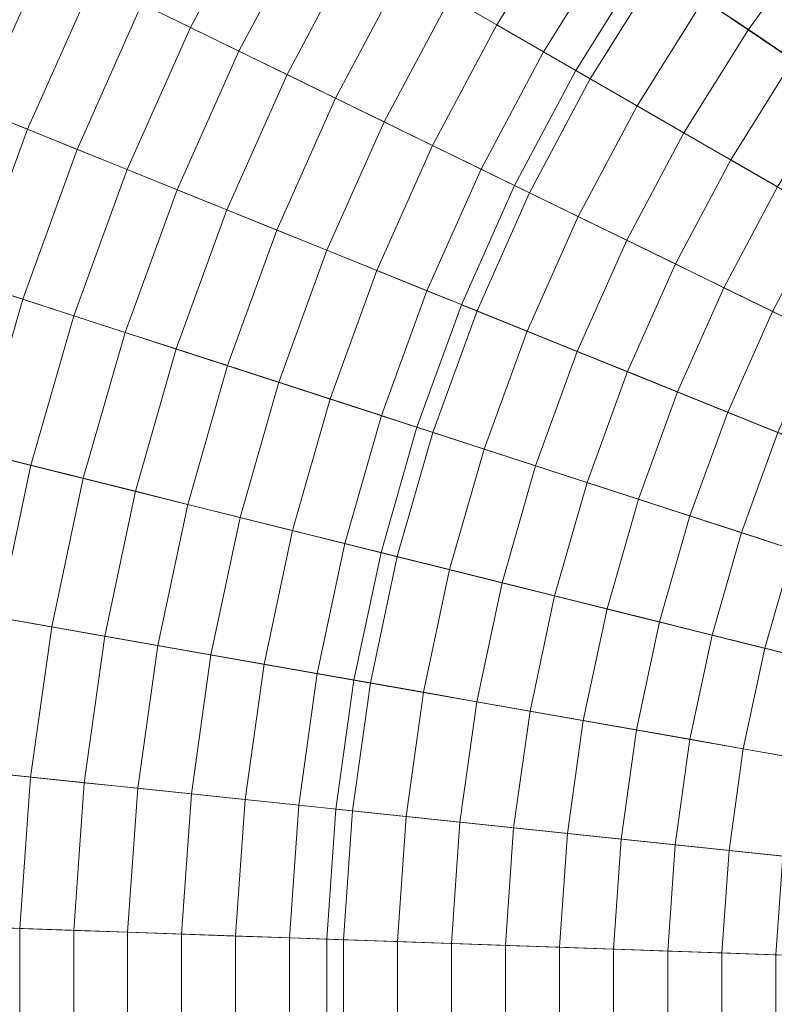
# Model space of a CAD drawing. Header units: centimetres. Extents: x -3.03 to 4.16, y -5.77 to 1.42.
# Tile 243 of 256: x -0.6 to -0.19, y -2.18 to -1.65. Entities that reach past the tile are written whole.
import ezdxf

# ---------------------------------------------------------------- set-up
doc = ezdxf.new("R2010")
doc.units = ezdxf.units.CM
doc.header["$LTSCALE"] = 2.54
doc.layers.add('Lucido design-1', color=7, linetype='Continuous')

# ---------------------------------------------------------------- blocks, each defined once
blk = doc.blocks.new('Gruppo-1')
at = {"color": 142, "linetype": 'Continuous', "lineweight": 9}
for points in [[(-0.22253, -1.56086, 36.24157), (-0.26353, -1.61729, 36.24157), (0.56504, -2.17617, 36.24157), (-0.22253, -1.56086, 36.24157)], [(0.56504, -2.17617, 37.14882), (-0.26353, -1.61729, 37.14882), (-0.22253, -1.56086, 37.14882), (0.56504, -2.17617, 37.14882)], [(-0.26353, -1.61729, 36.24157), (-0.3005, -1.67645, 36.24157), (0.56504, -2.17617, 36.24157), (-0.26353, -1.61729, 36.24157)], [(-0.26353, -1.61729, 37.14882), (-0.3005, -1.67645, 37.14882), (-0.3005, -1.67645, 36.24157), (-0.26353, -1.61729, 36.24157), (-0.26353, -1.61729, 37.14882)], [(0.56504, -2.17617, 37.14882), (-0.3005, -1.67645, 37.14882), (-0.26353, -1.61729, 37.14882), (0.56504, -2.17617, 37.14882)], [(-0.3005, -1.67645, 36.24157), (-0.33325, -1.73805, 36.24157), (0.56504, -2.17617, 36.24157), (-0.3005, -1.67645, 36.24157)], [(-0.3005, -1.67645, 37.14882), (-0.33325, -1.73805, 37.14882), (-0.33325, -1.73805, 36.24157), (-0.3005, -1.67645, 36.24157), (-0.3005, -1.67645, 37.14882)], [(0.56504, -2.17617, 37.14882), (-0.33325, -1.73805, 37.14882), (-0.3005, -1.67645, 37.14882), (0.56504, -2.17617, 37.14882)], [(-0.33325, -1.73805, 36.24157), (-0.36162, -1.80178, 36.24157), (0.56504, -2.17617, 36.24157), (-0.33325, -1.73805, 36.24157)], [(-0.33325, -1.73805, 37.14882), (-0.36162, -1.80178, 37.14882), (-0.36162, -1.80178, 36.24157), (-0.33325, -1.73805, 36.24157), (-0.33325, -1.73805, 37.14882)], [(0.56504, -2.17617, 37.14882), (-0.36162, -1.80178, 37.14882), (-0.33325, -1.73805, 37.14882), (0.56504, -2.17617, 37.14882)], [(-0.36162, -1.80178, 36.24157), (-0.38548, -1.86733, 36.24157), (0.56504, -2.17617, 36.24157), (-0.36162, -1.80178, 36.24157)], [(-0.36162, -1.80178, 37.14882), (-0.38548, -1.86733, 37.14882), (-0.38548, -1.86733, 36.24157), (-0.36162, -1.80178, 36.24157), (-0.36162, -1.80178, 37.14882)], [(0.56504, -2.17617, 37.14882), (-0.38548, -1.86733, 37.14882), (-0.36162, -1.80178, 37.14882), (0.56504, -2.17617, 37.14882)], [(-0.38548, -1.86733, 36.24157), (-0.40471, -1.93439, 36.24157), (0.56504, -2.17617, 36.24157), (-0.38548, -1.86733, 36.24157)], [(-0.38548, -1.86733, 37.14882), (-0.40471, -1.93439, 37.14882), (-0.40471, -1.93439, 36.24157), (-0.38548, -1.86733, 36.24157), (-0.38548, -1.86733, 37.14882)], [(0.56504, -2.17617, 37.14882), (-0.40471, -1.93439, 37.14882), (-0.38548, -1.86733, 37.14882), (0.56504, -2.17617, 37.14882)], [(-0.40471, -1.93439, 36.24157), (-0.41921, -2.00262, 36.24157), (0.56504, -2.17617, 36.24157), (-0.40471, -1.93439, 36.24157)], [(-0.40471, -1.93439, 37.14882), (-0.41921, -2.00262, 37.14882), (-0.41921, -2.00262, 36.24157), (-0.40471, -1.93439, 36.24157), (-0.40471, -1.93439, 37.14882)], [(0.56504, -2.17617, 37.14882), (-0.41921, -2.00262, 37.14882), (-0.40471, -1.93439, 37.14882), (0.56504, -2.17617, 37.14882)], [(-0.41921, -2.00262, 36.24157), (-0.42892, -2.0717, 36.24157), (0.56504, -2.17617, 36.24157), (-0.41921, -2.00262, 36.24157)], [(-0.41921, -2.00262, 37.14882), (-0.42892, -2.0717, 37.14882), (-0.42892, -2.0717, 36.24157), (-0.41921, -2.00262, 36.24157), (-0.41921, -2.00262, 37.14882)], [(0.56504, -2.17617, 37.14882), (-0.42892, -2.0717, 37.14882), (-0.41921, -2.00262, 37.14882), (0.56504, -2.17617, 37.14882)], [(-0.42892, -2.0717, 36.24157), (-0.43379, -2.14129, 36.24157), (0.56504, -2.17617, 36.24157), (-0.42892, -2.0717, 36.24157)], [(-0.42892, -2.0717, 37.14882), (-0.43379, -2.14129, 37.14882), (-0.43379, -2.14129, 36.24157), (-0.42892, -2.0717, 36.24157), (-0.42892, -2.0717, 37.14882)], [(0.56504, -2.17617, 37.14882), (-0.43379, -2.14129, 37.14882), (-0.42892, -2.0717, 37.14882), (0.56504, -2.17617, 37.14882)], [(-0.43379, -2.14129, 36.24157), (-0.43379, -2.21105, 36.24157), (0.56504, -2.17617, 36.24157), (-0.43379, -2.14129, 36.24157)], [(-0.43379, -2.14129, 37.14882), (-0.43379, -2.21105, 37.14882), (-0.43379, -2.21105, 36.24157), (-0.43379, -2.14129, 36.24157), (-0.43379, -2.14129, 37.14882)], [(0.56504, -2.17617, 37.14882), (-0.43379, -2.21105, 37.14882), (-0.43379, -2.14129, 37.14882), (0.56504, -2.17617, 37.14882)]]:
    blk.add_polyline3d(points, dxfattribs=at)
for points in [[(-0.18316, 1.34382, 37.14766), (-0.42688, 1.28305, 37.14766), (0.56444, -2.17409, 37.14766), (0.56459, -2.17406, 37.14766)], [(-0.42688, 1.28305, 37.14766), (-0.66576, 1.20543, 37.14766), (0.5643, -2.17414, 37.14766), (0.56444, -2.17409, 37.14766)], [(-0.66576, 1.20543, 37.14766), (-0.89865, 1.11134, 37.14766), (0.56416, -2.1742, 37.14766), (0.5643, -2.17414, 37.14766)], [(-0.89865, 1.11134, 37.14766), (-1.12441, 1.00123, 37.14766), (0.56403, -2.17426, 37.14766), (0.56416, -2.1742, 37.14766)], [(-1.12441, 1.00123, 37.14766), (-1.34194, 0.87564, 37.14766), (0.56389, -2.17434, 37.14766), (0.56403, -2.17426, 37.14766)], [(-1.34194, 0.87564, 37.14766), (-1.55018, 0.73518, 37.14766), (0.56377, -2.17442, 37.14766), (0.56389, -2.17434, 37.14766)], [(-1.55018, 0.73518, 37.14766), (-1.74811, 0.58054, 37.14766), (0.56365, -2.17451, 37.14766), (0.56377, -2.17442, 37.14766)], [(-1.74811, 0.58054, 37.14766), (-1.93478, 0.41246, 37.14766), (0.56354, -2.17462, 37.14766), (0.56365, -2.17451, 37.14766)], [(-1.93478, 0.41246, 37.14766), (-2.10926, 0.23178, 37.14766), (0.56343, -2.17472, 37.14766), (0.56354, -2.17462, 37.14766)], [(-2.10926, 0.23178, 37.14766), (-2.27072, 0.03937, 37.14766), (0.56334, -2.17484, 37.14766), (0.56343, -2.17472, 37.14766)], [(-2.27072, 0.03937, 37.14766), (-2.41836, -0.16384, 37.14766), (0.56325, -2.17496, 37.14766), (0.56334, -2.17484, 37.14766)], [(-2.41836, -0.16384, 37.14766), (-2.55146, -0.37686, 37.14766), (0.56317, -2.17509, 37.14766), (0.56325, -2.17496, 37.14766)], [(-2.55146, -0.37686, 37.14766), (-2.66938, -0.59864, 37.14766), (0.5631, -2.17522, 37.14766), (0.56317, -2.17509, 37.14766)], [(-2.66938, -0.59864, 37.14766), (-2.77155, -0.8281, 37.14766), (0.56304, -2.17536, 37.14766), (0.5631, -2.17522, 37.14766)], [(-2.77155, -0.8281, 37.14766), (-2.85746, -1.06413, 37.14766), (0.56298, -2.1755, 37.14766), (0.56304, -2.17536, 37.14766)], [(-2.85746, -1.06413, 37.14766), (-2.92669, -1.30558, 37.14766), (0.56294, -2.17565, 37.14766), (0.56298, -2.1755, 37.14766)], [(-2.92669, -1.30558, 37.14766), (-2.97891, -1.55128, 37.14766), (0.56291, -2.17579, 37.14766), (0.56294, -2.17565, 37.14766)], [(-2.97891, -1.55128, 37.14766), (-3.01387, -1.80001, 37.14766), (0.56289, -2.17594, 37.14766), (0.56291, -2.17579, 37.14766)], [(-0.46765, -1.57995, 38.14949), (-0.50672, -1.65344, 38.14949), (-0.5326, -1.64082, 38.14474), (-0.49258, -1.56555, 38.14474)], [(-0.30402, -1.58998, 38.17176), (-0.34279, -1.65203, 38.17176), (-0.36779, -1.6376, 38.16751), (-0.32795, -1.57384, 38.16751)], [(-0.4427, -1.59435, 38.15415), (-0.48084, -1.66606, 38.15415), (-0.50672, -1.65344, 38.14949), (-0.46765, -1.57995, 38.14949)], [(-0.16992, -1.60196, 38.18777), (-0.20818, -1.65462, 38.18777), (-0.23216, -1.63845, 38.18392), (-0.19271, -1.58415, 38.18392)], [(-0.28008, -1.60613, 38.17591), (-0.31778, -1.66647, 38.17591), (-0.34279, -1.65203, 38.17176), (-0.30402, -1.58998, 38.17176)], [(-0.41775, -1.60876, 38.1587), (-0.45493, -1.6787, 38.1587), (-0.48084, -1.66606, 38.15415), (-0.4427, -1.59435, 38.15415)], [(-0.5843, -1.6156, 38.13493), (-0.6206, -1.69714, 38.13493), (-0.64724, -1.68638, 38.12988), (-0.61012, -1.603, 38.12988)], [(-0.25613, -1.62229, 38.17997), (-0.29276, -1.68092, 38.17997), (-0.31778, -1.66647, 38.17591), (-0.28008, -1.60613, 38.17591)], [(-0.14712, -1.61977, 38.19153), (-0.1842, -1.6708, 38.19153), (-0.20818, -1.65462, 38.18777), (-0.16992, -1.60196, 38.18777)], [(-0.39278, -1.62317, 38.16315), (-0.42902, -1.69134, 38.16315), (-0.45493, -1.6787, 38.1587), (-0.41775, -1.60876, 38.1587)], [(-0.55845, -1.62821, 38.13989), (-0.59394, -1.70791, 38.13989), (-0.6206, -1.69714, 38.13493), (-0.5843, -1.6156, 38.13493)], [(-0.23216, -1.63845, 38.18392), (-0.26773, -1.69537, 38.18392), (-0.29276, -1.68092, 38.17997), (-0.25613, -1.62229, 38.17997)], [(-0.36779, -1.6376, 38.16751), (-0.40309, -1.70398, 38.16751), (-0.42902, -1.69134, 38.16315), (-0.39278, -1.62317, 38.16315)], [(-0.5326, -1.64082, 38.14474), (-0.56727, -1.71869, 38.14474), (-0.59394, -1.70791, 38.13989), (-0.55845, -1.62821, 38.13989)], [(-0.34279, -1.65203, 38.17176), (-0.37715, -1.71664, 38.17176), (-0.40309, -1.70398, 38.16751), (-0.36779, -1.6376, 38.16751)], [(-0.20818, -1.65462, 38.18777), (-0.24268, -1.70983, 38.18777), (-0.26773, -1.69537, 38.18392), (-0.23216, -1.63845, 38.18392)], [(-0.50672, -1.65344, 38.14949), (-0.54058, -1.72947, 38.14949), (-0.56727, -1.71869, 38.14474), (-0.5326, -1.64082, 38.14474)], [(-0.48084, -1.66606, 38.15415), (-0.51387, -1.74026, 38.15415), (-0.54058, -1.72947, 38.14949), (-0.50672, -1.65344, 38.14949)], [(-0.31778, -1.66647, 38.17591), (-0.35119, -1.7293, 38.17591), (-0.37715, -1.71664, 38.17176), (-0.34279, -1.65203, 38.17176)], [(-0.1842, -1.6708, 38.19153), (-0.21763, -1.7243, 38.19153), (-0.24268, -1.70983, 38.18777), (-0.20818, -1.65462, 38.18777)], [(-0.45493, -1.6787, 38.1587), (-0.48715, -1.75106, 38.1587), (-0.51387, -1.74026, 38.15415), (-0.48084, -1.66606, 38.15415)], [(-0.29276, -1.68092, 38.17997), (-0.32522, -1.74196, 38.17997), (-0.35119, -1.7293, 38.17591), (-0.31778, -1.66647, 38.17591)], [(-0.1602, -1.68699, 38.19518), (-0.19256, -1.73877, 38.19518), (-0.21763, -1.7243, 38.19153), (-0.1842, -1.6708, 38.19153)], [(-0.42902, -1.69134, 38.16315), (-0.46042, -1.76186, 38.16315), (-0.48715, -1.75106, 38.1587), (-0.45493, -1.6787, 38.1587)], [(-0.26773, -1.69537, 38.18392), (-0.29924, -1.75463, 38.18392), (-0.32522, -1.74196, 38.17997), (-0.29276, -1.68092, 38.17997)], [(-0.40309, -1.70398, 38.16751), (-0.43367, -1.77267, 38.16751), (-0.46042, -1.76186, 38.16315), (-0.42902, -1.69134, 38.16315)], [(-0.24268, -1.70983, 38.18777), (-0.27325, -1.76731, 38.18777), (-0.29924, -1.75463, 38.18392), (-0.26773, -1.69537, 38.18392)], [(-0.59394, -1.70791, 38.13989), (-0.62378, -1.7899, 38.13989), (-0.65113, -1.78101, 38.13493), (-0.6206, -1.69714, 38.13493)], [(-0.37715, -1.71664, 38.17176), (-0.40691, -1.78348, 38.17176), (-0.43367, -1.77267, 38.16751), (-0.40309, -1.70398, 38.16751)], [(-0.56727, -1.71869, 38.14474), (-0.59642, -1.79879, 38.14474), (-0.62378, -1.7899, 38.13989), (-0.59394, -1.70791, 38.13989)], [(-0.21763, -1.7243, 38.19153), (-0.24724, -1.77999, 38.19153), (-0.27325, -1.76731, 38.18777), (-0.24268, -1.70983, 38.18777)], [(-0.35119, -1.7293, 38.17591), (-0.38013, -1.7943, 38.17591), (-0.40691, -1.78348, 38.17176), (-0.37715, -1.71664, 38.17176)], [(-0.54058, -1.72947, 38.14949), (-0.56904, -1.80768, 38.14949), (-0.59642, -1.79879, 38.14474), (-0.56727, -1.71869, 38.14474)], [(-0.19256, -1.73877, 38.19518), (-0.22122, -1.79268, 38.19518), (-0.24724, -1.77999, 38.19153), (-0.21763, -1.7243, 38.19153)], [(-0.51387, -1.74026, 38.15415), (-0.54165, -1.81658, 38.15415), (-0.56904, -1.80768, 38.14949), (-0.54058, -1.72947, 38.14949)], [(-0.32522, -1.74196, 38.17997), (-0.35334, -1.80512, 38.17997), (-0.38013, -1.7943, 38.17591), (-0.35119, -1.7293, 38.17591)], [(-0.48715, -1.75106, 38.1587), (-0.51424, -1.82549, 38.1587), (-0.54165, -1.81658, 38.15415), (-0.51387, -1.74026, 38.15415)], [(-0.29924, -1.75463, 38.18392), (-0.32654, -1.81595, 38.18392), (-0.35334, -1.80512, 38.17997), (-0.32522, -1.74196, 38.17997)], [(-0.16748, -1.75325, 38.19873), (-0.19519, -1.80538, 38.19873), (-0.22122, -1.79268, 38.19518), (-0.19256, -1.73877, 38.19518)], [(-0.46042, -1.76186, 38.16315), (-0.48682, -1.8344, 38.16315), (-0.51424, -1.82549, 38.1587), (-0.48715, -1.75106, 38.1587)], [(-0.14239, -1.76774, 38.20218), (-0.16916, -1.81808, 38.20218), (-0.19519, -1.80538, 38.19873), (-0.16748, -1.75325, 38.19873)], [(-0.27325, -1.76731, 38.18777), (-0.29972, -1.82678, 38.18777), (-0.32654, -1.81595, 38.18392), (-0.29924, -1.75463, 38.18392)], [(-0.43367, -1.77267, 38.16751), (-0.45938, -1.84332, 38.16751), (-0.48682, -1.8344, 38.16315), (-0.46042, -1.76186, 38.16315)], [(-0.24724, -1.77999, 38.19153), (-0.2729, -1.83762, 38.19153), (-0.29972, -1.82678, 38.18777), (-0.27325, -1.76731, 38.18777)], [(-0.40691, -1.78348, 38.17176), (-0.43193, -1.85223, 38.17176), (-0.45938, -1.84332, 38.16751), (-0.43367, -1.77267, 38.16751)], [(-0.22122, -1.79268, 38.19518), (-0.24606, -1.84847, 38.19518), (-0.2729, -1.83762, 38.19153), (-0.24724, -1.77999, 38.19153)], [(-0.38013, -1.7943, 38.17591), (-0.40447, -1.86116, 38.17591), (-0.43193, -1.85223, 38.17176), (-0.40691, -1.78348, 38.17176)], [(-0.59642, -1.79879, 38.14474), (-0.61992, -1.88073, 38.14474), (-0.64783, -1.87377, 38.13989), (-0.62378, -1.7899, 38.13989)], [(-0.35334, -1.80512, 38.17997), (-0.37699, -1.87009, 38.17997), (-0.40447, -1.86116, 38.17591), (-0.38013, -1.7943, 38.17591)], [(-0.19519, -1.80538, 38.19873), (-0.21921, -1.85931, 38.19873), (-0.24606, -1.84847, 38.19518), (-0.22122, -1.79268, 38.19518)], [(-3.01387, -1.80001, 37.14766), (-3.03139, -2.05058, 37.14766), (0.56288, -2.17609, 37.14766), (0.56289, -2.17594, 37.14766)], [(-0.56904, -1.80768, 38.14949), (-0.59199, -1.88769, 38.14949), (-0.61992, -1.88073, 38.14474), (-0.59642, -1.79879, 38.14474)], [(-0.32654, -1.81595, 38.18392), (-0.34949, -1.87902, 38.18392), (-0.37699, -1.87009, 38.17997), (-0.35334, -1.80512, 38.17997)], [(-0.16916, -1.81808, 38.20218), (-0.19235, -1.87017, 38.20218), (-0.21921, -1.85931, 38.19873), (-0.19519, -1.80538, 38.19873)], [(-0.54165, -1.81658, 38.15415), (-0.56404, -1.89466, 38.15415), (-0.59199, -1.88769, 38.14949), (-0.56904, -1.80768, 38.14949)], [(-0.51424, -1.82549, 38.1587), (-0.53608, -1.90163, 38.1587), (-0.56404, -1.89466, 38.15415), (-0.54165, -1.81658, 38.15415)], [(-0.29972, -1.82678, 38.18777), (-0.32199, -1.88796, 38.18777), (-0.34949, -1.87902, 38.18392), (-0.32654, -1.81595, 38.18392)], [(-0.48682, -1.8344, 38.16315), (-0.5081, -1.90861, 38.16315), (-0.53608, -1.90163, 38.1587), (-0.51424, -1.82549, 38.1587)], [(-0.2729, -1.83762, 38.19153), (-0.29447, -1.8969, 38.19153), (-0.32199, -1.88796, 38.18777), (-0.29972, -1.82678, 38.18777)], [(-0.45938, -1.84332, 38.16751), (-0.48011, -1.91559, 38.16751), (-0.5081, -1.90861, 38.16315), (-0.48682, -1.8344, 38.16315)], [(-0.24606, -1.84847, 38.19518), (-0.26694, -1.90584, 38.19518), (-0.29447, -1.8969, 38.19153), (-0.2729, -1.83762, 38.19153)], [(-0.43193, -1.85223, 38.17176), (-0.4521, -1.92257, 38.17176), (-0.48011, -1.91559, 38.16751), (-0.45938, -1.84332, 38.16751)], [(-0.21921, -1.85931, 38.19873), (-0.2394, -1.91479, 38.19873), (-0.26694, -1.90584, 38.19518), (-0.24606, -1.84847, 38.19518)], [(-0.40447, -1.86116, 38.17591), (-0.42408, -1.92956, 38.17591), (-0.4521, -1.92257, 38.17176), (-0.43193, -1.85223, 38.17176)], [(-0.19235, -1.87017, 38.20218), (-0.21185, -1.92374, 38.20218), (-0.2394, -1.91479, 38.19873), (-0.21921, -1.85931, 38.19873)], [(-0.37699, -1.87009, 38.17997), (-0.39604, -1.93655, 38.17997), (-0.42408, -1.92956, 38.17591), (-0.40447, -1.86116, 38.17591)], [(-0.34949, -1.87902, 38.18392), (-0.36799, -1.94354, 38.18392), (-0.39604, -1.93655, 38.17997), (-0.37699, -1.87009, 38.17997)], [(-0.16547, -1.88102, 38.20553), (-0.18428, -1.9327, 38.20553), (-0.21185, -1.92374, 38.20218), (-0.19235, -1.87017, 38.20218)], [(-0.59199, -1.88769, 38.14949), (-0.60929, -1.9691, 38.14949), (-0.63764, -1.96411, 38.14474), (-0.61992, -1.88073, 38.14474)], [(-0.32199, -1.88796, 38.18777), (-0.33993, -1.95054, 38.18777), (-0.36799, -1.94354, 38.18392), (-0.34949, -1.87902, 38.18392)], [(-0.56404, -1.89466, 38.15415), (-0.58093, -1.97411, 38.15415), (-0.60929, -1.9691, 38.14949), (-0.59199, -1.88769, 38.14949)], [(-0.29447, -1.8969, 38.19153), (-0.31186, -1.95753, 38.19153), (-0.33993, -1.95054, 38.18777), (-0.32199, -1.88796, 38.18777)], [(-0.53608, -1.90163, 38.1587), (-0.55254, -1.97911, 38.1587), (-0.58093, -1.97411, 38.15415), (-0.56404, -1.89466, 38.15415)], [(-0.5081, -1.90861, 38.16315), (-0.52415, -1.98412, 38.16315), (-0.55254, -1.97911, 38.1587), (-0.53608, -1.90163, 38.1587)], [(-0.26694, -1.90584, 38.19518), (-0.28377, -1.96454, 38.19518), (-0.31186, -1.95753, 38.19153), (-0.29447, -1.8969, 38.19153)], [(-0.2394, -1.91479, 38.19873), (-0.25567, -1.97154, 38.19873), (-0.28377, -1.96454, 38.19518), (-0.26694, -1.90584, 38.19518)], [(-0.48011, -1.91559, 38.16751), (-0.49574, -1.98913, 38.16751), (-0.52415, -1.98412, 38.16315), (-0.5081, -1.90861, 38.16315)], [(-0.4521, -1.92257, 38.17176), (-0.46731, -1.99414, 38.17176), (-0.49574, -1.98913, 38.16751), (-0.48011, -1.91559, 38.16751)], [(-0.21185, -1.92374, 38.20218), (-0.22756, -1.97855, 38.20218), (-0.25567, -1.97154, 38.19873), (-0.2394, -1.91479, 38.19873)], [(-0.42408, -1.92956, 38.17591), (-0.43887, -1.99915, 38.17591), (-0.46731, -1.99414, 38.17176), (-0.4521, -1.92257, 38.17176)], [(-0.18428, -1.9327, 38.20553), (-0.19944, -1.98556, 38.20553), (-0.22756, -1.97855, 38.20218), (-0.21185, -1.92374, 38.20218)], [(-0.39604, -1.93655, 38.17997), (-0.41042, -2.00417, 38.17997), (-0.43887, -1.99915, 38.17591), (-0.42408, -1.92956, 38.17591)], [(-0.15671, -1.94166, 38.20878), (-0.17131, -1.99258, 38.20878), (-0.19944, -1.98556, 38.20553), (-0.18428, -1.9327, 38.20553)], [(-0.36799, -1.94354, 38.18392), (-0.38195, -2.00919, 38.18392), (-0.41042, -2.00417, 38.17997), (-0.39604, -1.93655, 38.17997)], [(-0.33993, -1.95054, 38.18777), (-0.35347, -2.01421, 38.18777), (-0.38195, -2.00919, 38.18392), (-0.36799, -1.94354, 38.18392)], [(-0.31186, -1.95753, 38.19153), (-0.32497, -2.01924, 38.19153), (-0.35347, -2.01421, 38.18777), (-0.33993, -1.95054, 38.18777)], [(-0.28377, -1.96454, 38.19518), (-0.29647, -2.02426, 38.19518), (-0.32497, -2.01924, 38.19153), (-0.31186, -1.95753, 38.19153)], [(-0.25567, -1.97154, 38.19873), (-0.26795, -2.02929, 38.19873), (-0.29647, -2.02426, 38.19518), (-0.28377, -1.96454, 38.19518)], [(-0.58093, -1.97411, 38.15415), (-0.59223, -2.05454, 38.15415), (-0.62087, -2.05153, 38.14949), (-0.60929, -1.9691, 38.14949)], [(-0.55254, -1.97911, 38.1587), (-0.56357, -2.05755, 38.1587), (-0.59223, -2.05454, 38.15415), (-0.58093, -1.97411, 38.15415)], [(-0.22756, -1.97855, 38.20218), (-0.23942, -2.03432, 38.20218), (-0.26795, -2.02929, 38.19873), (-0.25567, -1.97154, 38.19873)], [(-0.52415, -1.98412, 38.16315), (-0.53489, -2.06056, 38.16315), (-0.56357, -2.05755, 38.1587), (-0.55254, -1.97911, 38.1587)], [(-0.19944, -1.98556, 38.20553), (-0.21087, -2.03936, 38.20553), (-0.23942, -2.03432, 38.20218), (-0.22756, -1.97855, 38.20218)], [(-0.49574, -1.98913, 38.16751), (-0.5062, -2.06358, 38.16751), (-0.53489, -2.06056, 38.16315), (-0.52415, -1.98412, 38.16315)], [(-0.17131, -1.99258, 38.20878), (-0.18232, -2.04439, 38.20878), (-0.21087, -2.03936, 38.20553), (-0.19944, -1.98556, 38.20553)], [(-0.46731, -1.99414, 38.17176), (-0.47749, -2.0666, 38.17176), (-0.5062, -2.06358, 38.16751), (-0.49574, -1.98913, 38.16751)], [(-0.43887, -1.99915, 38.17591), (-0.44877, -2.06961, 38.17591), (-0.47749, -2.0666, 38.17176), (-0.46731, -1.99414, 38.17176)], [(-0.41042, -2.00417, 38.17997), (-0.42004, -2.07263, 38.17997), (-0.44877, -2.06961, 38.17591), (-0.43887, -1.99915, 38.17591)], [(-0.38195, -2.00919, 38.18392), (-0.39129, -2.07566, 38.18392), (-0.42004, -2.07263, 38.17997), (-0.41042, -2.00417, 38.17997)], [(-0.35347, -2.01421, 38.18777), (-0.36253, -2.07868, 38.18777), (-0.39129, -2.07566, 38.18392), (-0.38195, -2.00919, 38.18392)], [(-0.32497, -2.01924, 38.19153), (-0.33375, -2.0817, 38.19153), (-0.36253, -2.07868, 38.18777), (-0.35347, -2.01421, 38.18777)], [(-0.29647, -2.02426, 38.19518), (-0.30497, -2.08473, 38.19518), (-0.33375, -2.0817, 38.19153), (-0.32497, -2.01924, 38.19153)], [(-0.26795, -2.02929, 38.19873), (-0.27616, -2.08776, 38.19873), (-0.30497, -2.08473, 38.19518), (-0.29647, -2.02426, 38.19518)], [(-0.23942, -2.03432, 38.20218), (-0.24735, -2.09078, 38.20218), (-0.27616, -2.08776, 38.19873), (-0.26795, -2.02929, 38.19873)], [(-0.21087, -2.03936, 38.20553), (-0.21853, -2.09381, 38.20553), (-0.24735, -2.09078, 38.20218), (-0.23942, -2.03432, 38.20218)], [(-0.18232, -2.04439, 38.20878), (-0.18969, -2.09684, 38.20878), (-0.21853, -2.09381, 38.20553), (-0.21087, -2.03936, 38.20553)], [(-3.03139, -2.05058, 37.14766), (-3.03139, -2.30176, 37.14766), (0.56288, -2.17625, 37.14766), (0.56288, -2.17609, 37.14766)], [(-0.59223, -2.05454, 38.15415), (-0.59789, -2.13556, 38.15415), (-0.62668, -2.13455, 38.14949), (-0.62087, -2.05153, 38.14949)], [(-0.56357, -2.05755, 38.1587), (-0.56909, -2.13657, 38.1587), (-0.59789, -2.13556, 38.15415), (-0.59223, -2.05454, 38.15415)], [(-0.53489, -2.06056, 38.16315), (-0.54028, -2.13757, 38.16315), (-0.56909, -2.13657, 38.1587), (-0.56357, -2.05755, 38.1587)], [(-0.5062, -2.06358, 38.16751), (-0.51145, -2.13858, 38.16751), (-0.54028, -2.13757, 38.16315), (-0.53489, -2.06056, 38.16315)], [(-0.47749, -2.0666, 38.17176), (-0.4826, -2.13959, 38.17176), (-0.51145, -2.13858, 38.16751), (-0.5062, -2.06358, 38.16751)], [(-0.44877, -2.06961, 38.17591), (-0.45374, -2.14059, 38.17591), (-0.4826, -2.13959, 38.17176), (-0.47749, -2.0666, 38.17176)], [(-0.42004, -2.07263, 38.17997), (-0.42486, -2.1416, 38.17997), (-0.45374, -2.14059, 38.17591), (-0.44877, -2.06961, 38.17591)], [(-0.39129, -2.07566, 38.18392), (-0.39597, -2.14261, 38.18392), (-0.42486, -2.1416, 38.17997), (-0.42004, -2.07263, 38.17997)], [(-0.36253, -2.07868, 38.18777), (-0.36707, -2.14362, 38.18777), (-0.39597, -2.14261, 38.18392), (-0.39129, -2.07566, 38.18392)], [(-0.33375, -2.0817, 38.19153), (-0.33815, -2.14463, 38.19153), (-0.36707, -2.14362, 38.18777), (-0.36253, -2.07868, 38.18777)], [(-0.30497, -2.08473, 38.19518), (-0.30922, -2.14564, 38.19518), (-0.33815, -2.14463, 38.19153), (-0.33375, -2.0817, 38.19153)], [(-0.27616, -2.08776, 38.19873), (-0.28028, -2.14665, 38.19873), (-0.30922, -2.14564, 38.19518), (-0.30497, -2.08473, 38.19518)], [(-0.24735, -2.09078, 38.20218), (-0.25133, -2.14766, 38.20218), (-0.28028, -2.14665, 38.19873), (-0.27616, -2.08776, 38.19873)], [(-0.21853, -2.09381, 38.20553), (-0.22236, -2.14867, 38.20553), (-0.25133, -2.14766, 38.20218), (-0.24735, -2.09078, 38.20218)], [(-0.18969, -2.09684, 38.20878), (-0.19339, -2.14969, 38.20878), (-0.22236, -2.14867, 38.20553), (-0.21853, -2.09381, 38.20553)], [(-0.59789, -2.13556, 38.15415), (-0.59789, -2.21678, 38.15415), (-0.62668, -2.21779, 38.14949), (-0.62668, -2.13455, 38.14949)], [(-0.56909, -2.13657, 38.1587), (-0.56909, -2.21578, 38.1587), (-0.59789, -2.21678, 38.15415), (-0.59789, -2.13556, 38.15415)], [(-0.54028, -2.13757, 38.16315), (-0.54028, -2.21477, 38.16315), (-0.56909, -2.21578, 38.1587), (-0.56909, -2.13657, 38.1587)], [(-0.51145, -2.13858, 38.16751), (-0.51145, -2.21376, 38.16751), (-0.54028, -2.21477, 38.16315), (-0.54028, -2.13757, 38.16315)], [(-0.4826, -2.13959, 38.17176), (-0.4826, -2.21275, 38.17176), (-0.51145, -2.21376, 38.16751), (-0.51145, -2.13858, 38.16751)], [(-0.45374, -2.14059, 38.17591), (-0.45374, -2.21175, 38.17591), (-0.4826, -2.21275, 38.17176), (-0.4826, -2.13959, 38.17176)], [(-0.42486, -2.1416, 38.17997), (-0.42486, -2.21074, 38.17997), (-0.45374, -2.21175, 38.17591), (-0.45374, -2.14059, 38.17591)], [(-0.39597, -2.14261, 38.18392), (-0.39597, -2.20973, 38.18392), (-0.42486, -2.21074, 38.17997), (-0.42486, -2.1416, 38.17997)], [(-0.36707, -2.14362, 38.18777), (-0.36707, -2.20872, 38.18777), (-0.39597, -2.20973, 38.18392), (-0.39597, -2.14261, 38.18392)], [(-0.33815, -2.14463, 38.19153), (-0.33815, -2.20771, 38.19153), (-0.36707, -2.20872, 38.18777), (-0.36707, -2.14362, 38.18777)], [(-0.30922, -2.14564, 38.19518), (-0.30922, -2.2067, 38.19518), (-0.33815, -2.20771, 38.19153), (-0.33815, -2.14463, 38.19153)], [(-0.28028, -2.14665, 38.19873), (-0.28028, -2.20569, 38.19873), (-0.30922, -2.2067, 38.19518), (-0.30922, -2.14564, 38.19518)], [(-0.25133, -2.14766, 38.20218), (-0.25133, -2.20468, 38.20218), (-0.28028, -2.20569, 38.19873), (-0.28028, -2.14665, 38.19873)], [(-0.22236, -2.14867, 38.20553), (-0.22236, -2.20367, 38.20553), (-0.25133, -2.20468, 38.20218), (-0.25133, -2.14766, 38.20218)], [(-0.19339, -2.14969, 38.20878), (-0.19339, -2.20266, 38.20878), (-0.22236, -2.20367, 38.20553), (-0.22236, -2.14867, 38.20553)]]:
    blk.add_3dface(points, dxfattribs=at)

msp = doc.modelspace()

# ---------------------------------------------------------------- block references
at = {"layer": 'Lucido design-1', "color": 7}
msp.add_blockref('Gruppo-1', (0, 0), dxfattribs=at)

doc.saveas('drawing.dxf')
